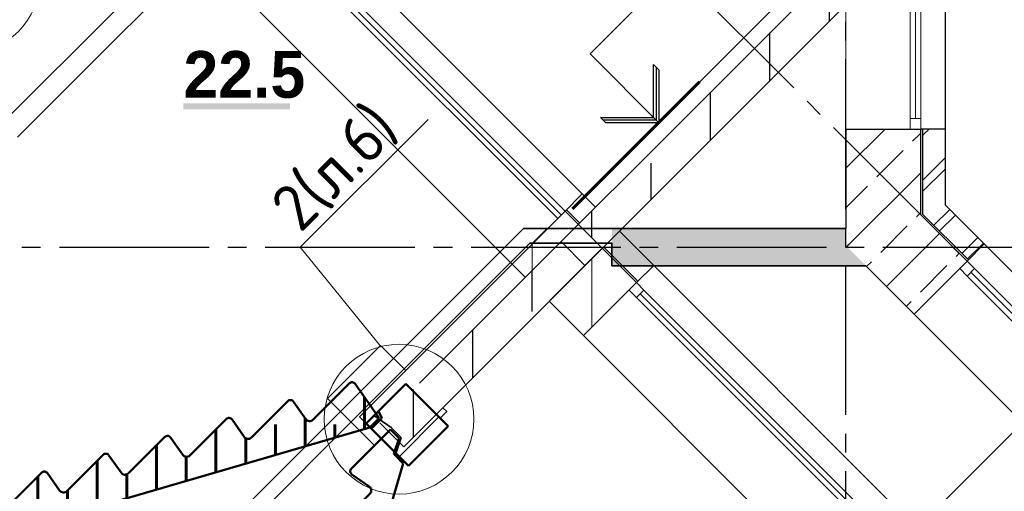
# Model space of a CAD drawing. Header units: millimetres. Extents: x 259029 to 2494469, y -731578 to -57567.
# Tile 177 of 252: x 470651 to 475912, y -592552 to -590033. Entities that reach past the tile are written whole.
import ezdxf
from ezdxf import colors
from ezdxf.entities.mleader import LeaderData, LeaderLine
from ezdxf.math import Vec2, Vec3

# ---------------------------------------------------------------- set-up
doc = ezdxf.new("R2010")
doc.units = ezdxf.units.MM
doc.linetypes.add('______2', pattern=[270, 200, -70])
for name, color, linetype in [('PDF _Геометрия', 7, 'Continuous'), ('PDF _Сплошная заливка', 7, 'Continuous'), ('PDF _Текст', 7, 'Continuous')]:
    doc.layers.add(name, color=color, linetype=linetype)
for name, color, linetype, lineweight in [('RAZMER', 100, 'Continuous', 15), ('Standard', 7, 'Continuous', 25), ('Выноски', 20, 'Continuous', 20), ('Общий01', 7, 'Continuous', 13), ('ПЛИТА', 152, 'Continuous', 35), ('Размеры кладочные', 3, 'Continuous', 20), ('РАЗРЕЗЫ', 10, 'Continuous', 60), ('Символы 0.20', 1, 'Continuous', 20), ('Стена', 7, 'Continuous', 50), ('Стена_ бетон несущ.', 253, 'Continuous', 70)]:
    doc.layers.add(name, color=color, linetype=linetype, lineweight=lineweight)
doc.styles.add('PDF Century Gothic Bold', font='GOTHICB.TTF')
doc.styles.add('ГОСТ', font='GOST_Common.ttf')
pattern_1 = [(45, (-212898.2, -221874), (-449.0128, 449.0128), []), (45, (-212449.2, -221874), (-449.0128, 449.0128), [793.75, -158.75, 0, -158.75])]

# ---------------------------------------------------------------- blocks, each defined once
blk = doc.blocks.new('лм165')
at = {"layer": 'Standard', "color": 1, "linetype": 'Continuous', "lineweight": 50, "transparency": 33554687}
for p, q in [((839912.8, -343911.3), (839985.2, -343699.1)), ((840013.8, -343687.8), (840254.9, -343820.4)), ((840290.8, -343806), (840327.5, -343699.3)), ((840356.2, -343687.8), (840597.2, -343820.4)), ((840633.1, -343806), (840669.9, -343699.3)), ((840698.6, -343687.8), (840939.6, -343820.4)), ((840975.5, -343806), (841012.2, -343699.3)), ((841041, -343687.8), (841282, -343820.4)), ((841317.9, -343806), (841354.6, -343699.3)), ((841383.3, -343687.8), (841624.4, -343820.4)), ((841660.3, -343806), (841697, -343699.3)), ((841725.7, -343687.8), (841966.8, -343820.4)), ((842002.7, -343806), (842039.4, -343699.3)), ((842068.1, -343687.8), (842309.2, -343820.4)), ((842345, -343806), (842381.8, -343699.3)), ((842410.5, -343687.8), (842651.5, -343820.4)), ((842687.4, -343806), (842724.1, -343699.3)), ((842752.9, -343687.8), (843011.9, -343830.3)), ((843011.9, -343830.3), (842980.5, -343887)), ((843011.9, -343830.3), (843011.9, -343830.3)), ((839974.1, -343945), (839912.8, -343911.3)), ((842891.6, -343883.4), (842857.1, -343945.7)), ((842980.5, -343887), (842891.6, -343883.4)), ((839974.1, -343945), (842857.1, -343945.7))]:
    blk.add_line(p, q, dxfattribs=at)
for centre, radius, start, end in [((840004.2, -343705.3), 20, 61.1892, 161.8669), ((840346.6, -343705.3), 20, 61.1892, 162.4991), ((840688.9, -343705.3), 20, 61.1892, 162.4991), ((841031.3, -343705.3), 20, 61.1892, 162.4991), ((841373.7, -343705.3), 20, 61.1892, 162.4991), ((841716.1, -343705.3), 20, 61.1892, 162.4991), ((842058.5, -343705.3), 20, 61.1892, 162.4991), ((842400.8, -343705.3), 20, 61.1892, 162.4991), ((842743.2, -343705.3), 20, 61.1892, 162.4991), ((840266.9, -343798.5), 25, 241.1892, 342.4991), ((840609.3, -343798.5), 25, 241.1892, 342.4991), ((840951.7, -343798.5), 25, 241.1892, 342.4991), ((841294.1, -343798.5), 25, 241.1892, 342.4991), ((841636.4, -343798.5), 25, 241.1892, 342.4991), ((841978.8, -343798.5), 25, 241.1892, 342.4991), ((842321.2, -343798.5), 25, 241.1892, 342.4991), ((842663.6, -343798.5), 25, 241.1892, 342.4991)]:
    blk.add_arc(centre, radius, start, end, dxfattribs=at)
blk = doc.blocks.new('отвестия')
at = {"layer": 'RAZMER', "color": 2, "lineweight": 30}
for points in [[(823687.4, -357614.9), (823687.4, -357424.9), (823946.4, -357424.9)], [(824087.4, -357666.9), (824087.4, -357924.9), (824037.4, -357924.9)], [(823737.4, -357924.9), (823687.4, -357924.9), (823687.4, -357844.9)], [(826523.7, -359429.9), (826523.7, -359074.9), (826923.7, -359074.9), (826923.7, -359264.9)], [(826923.7, -359544.9), (826923.7, -359574.9), (826873.7, -359574.9)], [(826573.7, -359574.9), (826563.9, -359574.9)]]:
    blk.add_lwpolyline(points, dxfattribs=at)
at = {"layer": 'RAZMER', "color": 2, "lineweight": 50}
for points in [[(823028.2, -357664.9), (823178.2, -357664.9), (823178.2, -357844.9), (823028.2, -357844.9), (823028.2, -357664.9)], [(823337.4, -357664.9), (823487.4, -357664.9), (823487.4, -357844.9), (823337.4, -357844.9), (823337.4, -357664.9)]]:
    blk.add_lwpolyline(points, dxfattribs=at)
blk = doc.blocks.new('11111')
at = {"layer": 'RAZMER', "color": 0}
blk.add_line((359876.7, -196583.4), (360176.7, -196583.4), dxfattribs=at)
blk.add_line((359876.7, -196583.4), (360176.7, -196583.4), dxfattribs=at)
at = {"layer": 'Standard', "color": 7, "linetype": 'Continuous', "lineweight": 35}
for p, q in [((360176.7, -196333.4), (359876.7, -196333.4)), ((359876.7, -196333.4), (359876.7, -196533.4)), ((360176.7, -196558.4), (360176.7, -196333.4)), ((359876.7, -196533.4), (359876.7, -196543)), ((360176.7, -196653.4), (360176.7, -196558.4))]:
    blk.add_line(p, q, dxfattribs=at)
at = {"layer": 'Standard', "color": 7, "linetype": 'Continuous', "lineweight": 50}
for p, q in [((359876.7, -196333.4), (360081.7, -196333.4)), ((359876.7, -196653.4), (359876.7, -196333.4)), ((360176.7, -196333.4), (359966.7, -196333.4)), ((360081.7, -196333.4), (360096.7, -196372.9)), ((360176.7, -196653.4), (360176.7, -196333.4)), ((360096.7, -196372.9), (360176.7, -196372.9)), ((359876.7, -196653.4), (360176.7, -196653.4)), ((360176.7, -196653.4), (359876.7, -196653.4)), ((359876.7, -196653.4), (360176.7, -196653.4))]:
    blk.add_line(p, q, dxfattribs=at)
at = {"layer": 'Standard', "color": 7, "linetype": '______2', "lineweight": 35}
for p, q in [((360096.7, -196443.4), (360116.7, -196333.4)), ((360096.7, -196518.4), (360096.7, -196443.4)), ((359876.7, -196543), (359876.7, -196653.4)), ((360176.7, -196558.4), (360096.7, -196518.4)), ((360176.7, -196653.4), (360176.7, -196573))]:
    blk.add_line(p, q, dxfattribs=at)
at = {"layer": 'Standard', "color": 7, "linetype": '______2', "lineweight": 50}
blk.add_line((359876.7, -196653.4), (360176.7, -196653.4), dxfattribs=at)
blk = doc.blocks.new('_None')
blk = doc.blocks.new('ааапп')
h = blk.add_hatch()
h.set_pattern_fill('ANSI35', color=256, scale=50)
h.set_pattern_definition([(45, (58143.9, -285875.4), (-224.5064, 224.5064), []), (45, (58368.4, -285875.4), (-224.5064, 224.5064), [396.875, -79.375, 0, -79.375])])
edge = h.paths.add_edge_path()
edge.add_line((613675.4, -577918.5), (611149, -576529.7))
edge.add_line((611149, -576529.7), (611148.8, -576458.5))
edge.add_line((611148.8, -576458.5), (611069.1, -576418.8))
edge.add_line((611069.1, -576418.8), (611069, -576354))
edge.add_line((611069, -576354), (611364.6, -576354))
edge.add_arc((611364.6, -576374), 20, -11.3099, 90, ccw=False)
edge.add_line((611384.2, -576377.9), (611365, -576489.1))
edge.add_arc((611389.5, -576494), 25, 168.6901, 270)
edge.add_line((611389.5, -576519), (611664.6, -576519))
edge.add_arc((611664.6, -576539), 20, -11.3099, 90, ccw=False)
edge.add_line((611684.2, -576542.9), (611665, -576654.1))
edge.add_arc((611689.5, -576659), 25, 168.6901, 270)
edge.add_line((611689.5, -576684), (611964.6, -576684))
edge.add_arc((611964.6, -576704), 20, -11.3099, 90, ccw=False)
edge.add_line((611984.2, -576707.9), (611965, -576819.1))
edge.add_arc((611989.5, -576824), 25, 168.6901, 270)
edge.add_line((611989.5, -576849), (612264.6, -576849))
edge.add_arc((612264.6, -576869), 20, -11.3099, 90, ccw=False)
edge.add_line((612284.2, -576872.9), (612265, -576984.1))
edge.add_arc((612289.5, -576989), 25, 168.6901, 270)
edge.add_line((612289.5, -577014), (612564.6, -577014))
edge.add_arc((612564.6, -577034), 20, -11.3099, 90, ccw=False)
edge.add_line((612584.2, -577037.9), (612565, -577149.1))
edge.add_arc((612589.5, -577154), 25, 168.6901, 270)
edge.add_line((612589.5, -577179), (612864.6, -577179))
edge.add_arc((612864.6, -577199), 20, -11.3099, 90, ccw=False)
edge.add_line((612884.2, -577202.9), (612865, -577314.1))
edge.add_arc((612889.5, -577319), 25, 168.6901, 270)
edge.add_line((612889.5, -577344), (613164.6, -577344))
edge.add_arc((613164.6, -577364), 20, -11.3099, 90, ccw=False)
edge.add_line((613184.2, -577367.9), (613165, -577479.1))
edge.add_arc((613189.5, -577484), 25, 168.6901, 270)
edge.add_line((613189.5, -577509), (613464.6, -577509))
edge.add_arc((613464.6, -577529), 20, -11.3099, 90, ccw=False)
edge.add_line((613484.2, -577532.9), (613465, -577644.1))
edge.add_arc((613489.5, -577649), 25, 168.6901, 270)
edge.add_line((613489.5, -577674), (613764.6, -577674))
edge.add_arc((613764.6, -577694), 20, -10.6777, 90, ccw=False)
edge.add_line((613784.2, -577697.7), (613745.4, -577918.5))
edge.add_line((613745.4, -577918.5), (613675.4, -577918.5))
at = {"layer": 'Стена_ бетон несущ.', "linetype": 'Continuous', "lineweight": 13}
h = blk.add_hatch(dxfattribs=at)
h.set_pattern_fill('ANSI35', color=9, scale=100, style=0)
h.set_pattern_definition(pattern_1)
h.paths.add_polyline_path([(614830, -577939), (615230, -577939), (615230, -577839), (614830, -577839)], flags=0)
at = {"layer": 'Стена_ бетон несущ.', "linetype": 'Continuous', "lineweight": 25}
h = blk.add_hatch(dxfattribs=at)
h.set_pattern_fill('ANSI35', scale=100, style=0)
h.set_pattern_definition(pattern_1)
h.paths.add_polyline_path([(613730, -578119), (615100.1, -578119), (615100.1, -577939), (613730, -577939)])
h = blk.add_hatch(dxfattribs=at)
h.set_pattern_fill('ANSI35', scale=100, style=0)
h.set_pattern_definition(pattern_1)
h.paths.add_polyline_path([(615230, -577939), (615230, -578119), (617130, -578119), (617130, -577939)])
at = {"layer": 'Стена_ бетон несущ.', "linetype": 'Continuous', "lineweight": 13}
h = blk.add_hatch(dxfattribs=at)
h.set_pattern_fill('ANSI35', color=9, scale=100, style=0)
h.set_pattern_definition(pattern_1)
h.paths.add_polyline_path([(615230, -578379), (615230, -578119), (614830, -578119), (614830, -578379)], flags=0)
at = {"color": 0}
blk.add_line((615267, -577858), (616225.3, -577858), dxfattribs=at)
at = {"layer": 'Standard', "color": 7, "linetype": 'Continuous', "lineweight": 13}
for p, q in [((615202, -577838), (615202, -575396.5)), ((615202, -577838), (615202, -575396.5)), ((615174, -575511.3), (615174, -577839)), ((615174, -575511.3), (615174, -577839)), ((615230, -577839), (615230, -575484.8)), ((615230, -577839), (615230, -575484.8)), ((615174, -578379), (615174, -578435)), ((615230, -578435), (615230, -578379)), ((615174, -578435), (615174, -581139)), ((615174, -578435), (615230, -578435)), ((615202, -581138), (615202, -578435)), ((615230, -581139), (615230, -578435))]:
    blk.add_line(p, q, dxfattribs=at)
at = {"layer": 'Standard', "color": 7, "linetype": 'Continuous', "lineweight": 25}
for p, q in [((615918.5, -577859), (615918.5, -577339)), ((615918.5, -577339), (617278.5, -577339)), ((615718.5, -577619), (615918.5, -577819)), ((615718.5, -577619), (615718.5, -577639)), ((615918.5, -577819), (616118.5, -577619)), ((616118.5, -577619), (616118.5, -577639)), ((615918.5, -577839), (615718.5, -577639)), ((615718.5, -577639), (615718.5, -577659)), ((615918.5, -577859), (615718.5, -577659)), ((616118.5, -577639), (615918.5, -577839)), ((616118.5, -577659), (615918.5, -577859)), ((616118.5, -577639), (616118.5, -577659)), ((615230, -578119), (615230, -577939))]:
    blk.add_line(p, q, dxfattribs=at)
at = {"layer": 'Общий01', "color": 7, "linetype": 'Continuous', "lineweight": 25}
for p, q in [((613675.4, -577839), (614830, -577839)), ((613730, -577839), (614830, -577839)), ((615360, -577859), (616980, -577859)), ((613730, -578119), (613730, -577939)), ((614030, -577939), (617130, -577939)), ((613730, -578119), (617130, -578119))]:
    blk.add_line(p, q, dxfattribs=at)
at = {"layer": 'ПЛИТА', "color": 0}
blk.add_line((613675.4, -577889), (613675.4, -577839), dxfattribs=at)
at = {"layer": 'Размеры кладочные'}
for points in [[(616454.3, -575380.4), (615231.4, -575380.4), (615205.8, -575270), (615157, -575470.3), (615129.5, -575380.4), (613440.5, -575380.4)], [(616454.3, -575491), (615231.4, -575491), (615205.8, -575380.7), (615157, -575580.9), (615129.5, -575491), (613440.5, -575491)]]:
    blk.add_lwpolyline(points, dxfattribs=at)
at = {"layer": 'Символы 0.20'}
for centre in [(613843.4, -574693.9), (613816.6, -577997.2)]:
    blk.add_circle(centre, 400, dxfattribs=at)
at = {"layer": 'Стена', "color": 34, "linetype": 'Continuous', "lineweight": 13}
for p, q in [((615360, -577839), (615360, -575491)), ((615360, -577839), (615360, -575491)), ((615360, -581139), (615360, -578379))]:
    blk.add_line(p, q, dxfattribs=at)
at = {"layer": 'Стена', "color": 34, "linetype": 'Continuous', "lineweight": 25}
for p, q in [((615230, -577839), (615360, -577839)), ((615240, -577939), (615240, -577839)), ((615360, -577939), (615360, -577839)), ((615240, -578379), (615240, -578119)), ((615360, -578379), (615360, -578119)), ((615360, -578379), (615230, -578379))]:
    blk.add_line(p, q, dxfattribs=at)
at = {"layer": 'Стена_ бетон несущ.', "color": 9, "linetype": 'Continuous', "lineweight": 13}
for p, q in [((614830, -575491), (614830, -577839)), ((614830, -575491), (614830, -577839)), ((614830, -578379), (614830, -581139))]:
    blk.add_line(p, q, dxfattribs=at)
at = {"layer": 'Стена_ бетон несущ.', "color": 9, "linetype": 'Continuous', "lineweight": 25}
for p, q in [((614830, -577839), (614830, -577939)), ((615230, -577839), (614830, -577839)), ((615230, -577939), (615230, -577839)), ((615230, -578119), (614830, -578119)), ((615230, -578119), (614830, -578119)), ((614830, -578119), (614830, -578379)), ((615230, -578119), (615230, -578379)), ((614830, -578379), (615230, -578379))]:
    blk.add_line(p, q, dxfattribs=at)
at = {"layer": 'Стена_ бетон несущ.', "color": 7, "linetype": 'Continuous', "lineweight": 25}
for p, q in [((615100.1, -577939), (615100.1, -578119)), ((615230, -578119), (615230, -577939))]:
    blk.add_line(p, q, dxfattribs=at)
at = {"layer": 'RAZMER', "color": 0}
blk.add_blockref('отвестия', (-212898.2, -218574), dxfattribs=at)
blk.add_blockref('отвестия', (-212898.2, -218574), dxfattribs=at)
at = {"layer": 'RAZMER', "color": 0, "xscale": -1, "rotation": 331.1892061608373}
blk.add_blockref('лм165', (1515427.7, -681347.6), dxfattribs=at)
at = {"layer": 'RAZMER', "color": 0, "rotation": 28.81079383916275}
blk.add_blockref('лм165', (-290613.1, -682997.6), dxfattribs=at)
at = {"layer": 'RAZMER', "xscale": -1}
blk.add_blockref('11111', (973852.1, -381555.6), dxfattribs=at)
at = {"layer": 'Символы 0.20'}
ml = blk.add_multileader_mtext('Standard', dxfattribs=at)
ml.set_content('4(л.6)', color=256, style='ГОСТ')
ml.set_leader_properties(color=256, linetype='ByLayer', lineweight=-1)
ml.set_arrow_properties(name='NONE')
ml.build(insert=Vec2(0, 0))
ml.multileader.update_dxf_attribs({"text_left_attachment_type": 6, "text_right_attachment_type": 6, "dogleg_length": 0.25, "arrow_head_size": 200, "scale": 100})
ctx = ml.context
ctx.base_point, ctx.scale, ctx.char_height, ctx.arrow_head_size, ctx.landing_gap_size, ctx.plane_origin = Vec3(611257.3, -571855.8), 100, 250, 200, 25, Vec3(612471.5, -574008.5)
ctx.left_attachment, ctx.right_attachment = 6, 6
notes = []
notes.append((ctx, [(0, (1, 1, 0), (611232.3, -571855.8), (1, 0), 25, [(0, [(611050.1, -572508.2)], 0, [])])]))
ctx.mtext.insert, ctx.mtext.width, ctx.mtext.defined_height, ctx.mtext.flow_direction = Vec3(611282.3, -571555.8), 1018.139, 759.8, 5
ml = blk.add_multileader_mtext('Standard', dxfattribs=at)
ml.set_content('Б1', color=256, style='ГОСТ')
ml.set_leader_properties(color=256, linetype='ByLayer', lineweight=-1)
ml.set_arrow_properties(name='NONE')
ml.build(insert=Vec2(0, 0))
ml.multileader.update_dxf_attribs({"text_left_attachment_type": 6, "text_right_attachment_type": 6, "dogleg_length": 0.25, "arrow_head_size": 200, "scale": 100})
ctx = ml.context
ctx.base_point, ctx.scale, ctx.char_height, ctx.arrow_head_size, ctx.landing_gap_size, ctx.plane_origin = Vec3(614100.2, -575393.5), 100, 250, 200, 25, Vec3(613307.5, -575622.1)
ctx.left_attachment, ctx.right_attachment = 6, 6
notes.append((ctx, [(0, (1, 1, 0), (614075.2, -575393.5), (1, 0), 25, [(1, [(613922.2, -574909), (613922.2, -574909)], 0, [])])]))
ctx.mtext.insert, ctx.mtext.defined_height, ctx.mtext.flow_direction = Vec3(614125.2, -575093.5), 1301.5, 5
ml = blk.add_multileader_mtext('Standard', dxfattribs=at)
ml.set_content('4(л.6)', color=256, style='ГОСТ')
ml.set_leader_properties(color=256, linetype='ByLayer', lineweight=-1)
ml.set_arrow_properties(name='NONE')
ml.build(insert=Vec2(0, 0))
ml.multileader.update_dxf_attribs({"text_left_attachment_type": 6, "text_right_attachment_type": 6, "dogleg_length": 0.25, "arrow_head_size": 200, "scale": 100})
ctx = ml.context
ctx.base_point, ctx.scale, ctx.char_height, ctx.arrow_head_size, ctx.landing_gap_size, ctx.plane_origin = Vec3(611257.3, -575385.8), 100, 250, 200, 25, Vec3(612471.5, -577538.5)
ctx.left_attachment, ctx.right_attachment = 6, 6
notes.append((ctx, [(0, (1, 1, 0), (611232.3, -575385.8), (1, 0), 25, [(0, [(611050.1, -576038.2)], 0, [])])]))
ctx.mtext.insert, ctx.mtext.width, ctx.mtext.defined_height, ctx.mtext.flow_direction = Vec3(611282.3, -575085.8), 1018.139, 759.8, 5
ml = blk.add_multileader_mtext('Standard', dxfattribs=at)
ml.set_content('ЛМ', color=256, style='ГОСТ')
ml.set_leader_properties(color=256, linetype='ByLayer', lineweight=-1)
ml.set_arrow_properties(name='NONE')
ml.build(insert=Vec2(0, 0))
ml.multileader.update_dxf_attribs({"text_left_attachment_type": 6, "text_right_attachment_type": 6, "dogleg_length": 0.25, "arrow_head_size": 200, "scale": 100})
ctx = ml.context
ctx.base_point, ctx.scale, ctx.char_height, ctx.arrow_head_size, ctx.landing_gap_size, ctx.plane_origin = Vec3(612707.9, -576231.8), 100, 250, 200, 25, Vec3(611845.3, -576212.5)
ctx.left_attachment, ctx.right_attachment = 6, 6
notes.append((ctx, [(0, (1, 1, 0), (612682.9, -576231.8), (1, 0), 25, [(2, [(612460.1, -575499.4), (612460.1, -575499.4), (611984.2, -576707.9)], 0, [])])]))
ctx.mtext.insert, ctx.mtext.defined_height, ctx.mtext.flow_direction = Vec3(612732.9, -575931.8), 1301.5, 5
ml = blk.add_multileader_mtext('Standard', dxfattribs=at)
ml.set_content('2(л.6)', color=256, style='ГОСТ')
ml.set_leader_properties(color=256, linetype='ByLayer', lineweight=-1)
ml.set_arrow_properties(name='NONE')
ml.build(insert=Vec2(0, 0))
ml.multileader.update_dxf_attribs({"text_left_attachment_type": 6, "text_right_attachment_type": 6, "dogleg_length": 0.25, "arrow_head_size": 200, "scale": 100})
ctx = ml.context
ctx.base_point, ctx.scale, ctx.char_height, ctx.arrow_head_size, ctx.landing_gap_size, ctx.plane_origin = Vec3(614118.4, -576974.3), 100, 250, 200, 25, Vec3(615332.5, -579108.8)
ctx.left_attachment, ctx.right_attachment = 6, 6
notes.append((ctx, [(0, (1, 1, 0), (614093.4, -576974.3), (1, 0), 25, [(0, [(614021.6, -577653.7)], 0, [])])]))
ctx.mtext.insert, ctx.mtext.width, ctx.mtext.flow_direction = Vec3(614143.4, -576674.3), 792.21, 5
ml = blk.add_multileader_mtext('Standard', dxfattribs=at)
ml.set_content('Б1', color=256, style='ГОСТ')
ml.set_leader_properties(color=256, linetype='ByLayer', lineweight=-1)
ml.set_arrow_properties(name='NONE')
ml.build(insert=Vec2(0, 0))
ml.multileader.update_dxf_attribs({"text_left_attachment_type": 6, "text_right_attachment_type": 6, "dogleg_length": 0.25, "arrow_head_size": 200, "scale": 100})
ctx = ml.context
ctx.base_point, ctx.scale, ctx.char_height, ctx.arrow_head_size, ctx.landing_gap_size, ctx.plane_origin = Vec3(614100.2, -578693.5), 100, 250, 200, 25, Vec3(613307.5, -578922.1)
ctx.left_attachment, ctx.right_attachment = 6, 6
notes.append((ctx, [(0, (1, 1, 0), (614075.2, -578693.5), (1, 0), 25, [(1, [(613922.2, -578209), (613922.2, -578209)], 0, [])])]))
ctx.mtext.insert, ctx.mtext.defined_height, ctx.mtext.flow_direction = Vec3(614125.2, -578393.5), 1301.5, 5
ml = blk.add_multileader_mtext('Standard', dxfattribs=at)
ml.set_content('2(л.6)', color=256, style='ГОСТ')
ml.set_leader_properties(color=256, linetype='ByLayer', lineweight=-1)
ml.set_arrow_properties(name='NONE')
ml.build(insert=Vec2(0, 0))
ml.multileader.update_dxf_attribs({"text_left_attachment_type": 6, "text_right_attachment_type": 6, "dogleg_length": 0.25, "arrow_head_size": 200, "scale": 100})
ctx = ml.context
ctx.base_point, ctx.scale, ctx.char_height, ctx.arrow_head_size, ctx.landing_gap_size, ctx.plane_origin = Vec3(614087, -580264.1), 100, 250, 200, 25, Vec3(615301.2, -582398.5)
ctx.left_attachment, ctx.right_attachment = 6, 6
notes.append((ctx, [(0, (1, 1, 0), (614062, -580264.1), (1, 0), 25, [(0, [(613990.2, -580943.4)], 0, [])])]))
ctx.mtext.insert, ctx.mtext.width, ctx.mtext.flow_direction = Vec3(614112, -579964.1), 792.21, 5
ml = blk.add_multileader_mtext('Standard', dxfattribs=at)
ml.set_content('4(л.6)', color=256, style='ГОСТ')
ml.set_leader_properties(color=256, linetype='ByLayer', lineweight=-1)
ml.set_arrow_properties(name='NONE')
ml.build(insert=Vec2(0, 0))
ml.multileader.update_dxf_attribs({"text_left_attachment_type": 6, "text_right_attachment_type": 6, "dogleg_length": 0.25, "arrow_head_size": 200, "scale": 100})
ctx = ml.context
ctx.base_point, ctx.scale, ctx.char_height, ctx.arrow_head_size, ctx.landing_gap_size, ctx.plane_origin = Vec3(611257.3, -581853.8), 100, 250, 200, 25, Vec3(612471.5, -584006.4)
ctx.left_attachment, ctx.right_attachment = 6, 6
notes.append((ctx, [(0, (1, 1, 0), (611232.3, -581853.8), (1, 0), 25, [(0, [(611050.1, -582506.1)], 0, [])])]))
ctx.mtext.insert, ctx.mtext.width, ctx.mtext.defined_height, ctx.mtext.flow_direction = Vec3(611282.3, -581553.8), 1018.139, 759.8, 5
for ctx, leaders in notes:
    for number, flags, end, landing, length, lines in leaders:
        leader = LeaderData()
        leader.index, (leader.has_last_leader_line, leader.has_dogleg_vector, leader.attachment_direction) = number, flags
        leader.last_leader_point, leader.dogleg_vector, leader.dogleg_length = Vec3(end), Vec3(landing), length
        for number, points, colour, breaks in lines:
            line = LeaderLine()
            line.index, line.vertices, line.color, line.breaks = number, Vec3.list(points), colors.encode_raw_color(colour), breaks
            leader.lines.append(line)
        ctx.leaders.append(leader)

msp = doc.modelspace()

# ---------------------------------------------------------------- hatches: boundary and pattern name
at = {"layer": 'PDF _Сплошная заливка', "true_color": 0xf1f1f1, "transparency": 33554559}
msp.add_hatch(color=7, dxfattribs=at).paths.add_polyline_path([(475065.7, -591147.5), (473815.7, -591147.5), (473815.7, -591347.5), (475172.3, -591347.5), (475065.7, -591241)])

# ---------------------------------------------------------------- linework, layer by layer
at = {"layer": 'PDF _Геометрия', "lineweight": 25}
for points in [[(475595.7, -581767.5), (475595.7, -591021.4)], [(474221.9, -589831.5), (474787.6, -590397.2)], [(475065.7, -590144.4), (475065.7, -590044.4)], [(475065.7, -591044.4), (475065.7, -590244.4)], [(474858.3, -590467.9), (474929, -590538.6)], [(474999.7, -590609.3), (475565.4, -591175)], [(475595.7, -590617.3), (475465.7, -590617.3)], [(475475.7, -590617.3), (475475.7, -591071.2)], [(475482.7, -590644.4), (475509.8, -590617.3)], [(475475.7, -590651.3), (475482.7, -590644.4)], [(475475.7, -590891.3), (475595.7, -590771.3)], [(479503.5, -592426), (477827.6, -590750.1), (476576, -592001.7), (475595.7, -591021.4)], [(475475.7, -590951.3), (475595.7, -590831.3)], [(475535.8, -591131.2), (475620.7, -591046.4)], [(475475.7, -591071.2), (475720.4, -591315.8)], [(475565.8, -591161.2), (475650.7, -591076.4)], [(475065.7, -591244.4), (475065.7, -591144.4)], [(475685.8, -591281.2), (475722.7, -591244.4), (475770.7, -591196.4)], [(470662.7, -591247.5), (470762.7, -591247.5)], [(470862.7, -591247.5), (471662.7, -591247.5)], [(471762.7, -591247.5), (471862.7, -591247.5)], [(471962.7, -591247.5), (472762.7, -591247.5)], [(472862.7, -591247.5), (472962.7, -591247.5)], [(473062.7, -591247.5), (473862.7, -591247.5)], [(473962.7, -591247.5), (474062.7, -591247.5)], [(474162.7, -591247.5), (474962.7, -591247.5)], [(475062.7, -591247.5), (475162.7, -591247.5)], [(475262.7, -591247.5), (476062.7, -591247.5)], [(475636.1, -591245.7), (475706.8, -591316.4)], [(475805.2, -591231), (475713.3, -591322.9)], [(475715.8, -591311.2), (475782.7, -591244.4), (475800.7, -591226.4)], [(475065.7, -592144.4), (475065.7, -591344.4)], [(475777.5, -591387.1), (476343.2, -591952.8)], [(475065.7, -592344.4), (475065.7, -592244.4)], [(475065.7, -593244.4), (475065.7, -592444.4)]]:
    msp.add_lwpolyline(points, dxfattribs=at)
at = {"layer": 'PDF _Геометрия', "lineweight": 13}
for points in [[(475065.7, -588417.4), (475065.7, -590617.3)], [(475409.7, -588473.3), (475409.7, -590561.3)], [(475465.7, -588473.3), (475465.7, -590561.3)], [(475437.7, -589902.6), (475437.7, -590561.3)], [(475752.9, -591362.6), (476423.2, -592032.9)], [(475713.3, -591402.2), (476383.6, -592072.5)], [(475733.1, -591382.4), (476048.4, -591697.7)], [(475430.4, -591605.8), (476180, -592355.3)], [(472778.8, -595417), (476010.3, -592185.6)]]:
    msp.add_lwpolyline(points, dxfattribs=at)
for points in [[(475409.7, -590617.3), (475409.7, -590561.3), (475465.7, -590561.3), (475465.7, -590617.3)], [(475673.7, -591362.6), (475713.3, -591402.2), (475752.9, -591362.6), (475713.3, -591323)]]:
    msp.add_lwpolyline(points, close=True, dxfattribs=at)
at = {"layer": 'PDF _Геометрия', "color": 9, "lineweight": 25, "true_color": 0xc8c8a0}
for points in [[(475065.7, -590826.1), (475274.6, -590617.3)], [(475065.7, -590617.3), (475409.7, -590617.3), (475465.7, -590617.3)], [(475065.7, -590617.3), (475065.7, -591147.6)], [(475465.7, -591075.4), (475465.7, -590617.3)], [(475421.8, -590682.2), (475465.7, -590638.3)], [(475230.9, -590873.1), (475372.3, -590731.7)], [(475070.4, -591245.7), (475081.8, -591234.3), (475465.7, -590850.4)], [(475065.7, -591038.3), (475181.4, -590922.6)], [(475443.1, -591085.2), (475443.9, -591084.3), (475465.7, -591062.5)], [(475713.3, -591323), (475465.7, -591075.4)], [(475252.1, -591276.1), (475393.6, -591134.7)], [(475282.6, -591457.8), (475565.4, -591175)], [(475655.2, -591297.3), (475671.5, -591281)], [(475172.2, -591347.6), (475430.4, -591605.8)], [(475176.5, -591351.8), (475202.6, -591325.6)], [(475713.3, -591323), (475673.7, -591362.6), (475430.4, -591605.8)], [(475464.3, -591488.3), (475605.7, -591346.8)], [(475388.6, -591563.9), (475414.8, -591537.8)]]:
    msp.add_lwpolyline(points, dxfattribs=at)
at = {"layer": 'PDF _Геометрия', "lineweight": 35}
for points in [[(470431.2, -593182.6), (470487.8, -593126.1), (470926.2, -593564.5), (473343.1, -591147.6), (473815.7, -591147.6), (475065.7, -591147.6)], [(473391.6, -591227.5), (473471.6, -591147.5)], [(471053.5, -593691.8), (470982.8, -593621), (473376.2, -591227.6), (473815.7, -591227.6), (473815.7, -591347.6), (475172.2, -591347.6)]]:
    msp.add_lwpolyline(points, dxfattribs=at)
at = {"layer": 'PDF _Сплошная заливка', "lineweight": 25, "transparency": 33554559}
msp.add_solid([(471526, -590511.2), (472094.5, -590511.2), (471526, -590479.8), (472094.5, -590479.8)], dxfattribs=at)
at = {"layer": 'PDF _Сплошная заливка', "color": 7, "lineweight": 35, "true_color": 0xf1f1f1, "transparency": 33554559}
msp.add_solid([(477862.9, -591181.5), (470678.7, -598365.7), (477990.2, -591308.7), (470806, -598492.9)], dxfattribs=at)

# ---------------------------------------------------------------- texts
at = {"layer": 'PDF _Текст', "insert": (471526, -590453.9), "char_height": 250, "attachment_point": 7, "style": 'PDF Century Gothic Bold'}
msp.add_mtext('22.5', dxfattribs=at)

# ---------------------------------------------------------------- next in the draw order: block references
at = {"layer": 'РАЗРЕЗЫ', "color": 2, "lineweight": -2, "rotation": 45.00000000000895}
msp.add_blockref('ааапп', (-370061.8, -617495.3), dxfattribs=at)

# ---------------------------------------------------------------- next in the draw order: texts
at = {"layer": 'Выноски'}
note = msp.add_mtext_static_columns([''] * 2, width=19641.405, gutter_width=8167.2, height=0, dxfattribs=dict(at, insert=(385740.7, -548768.3), char_height=250, attachment_point=1, style='ГОСТ'))
for column, words in zip([note] + note.columns.linked_columns, ['\\pi10527.89954; \\P\\pi570.45,l346.2,t2000;1.^IОбщие указания см. лист 1. {\\H1.46663x; }\\P2.^IМонтажные узлы 1;2;3;4;6;7;8 см. лист{\\C0; 7.\\H1.45562x; \\H0.68699x;\\P}3.^IСварку производить согласно СП70.1330.2011 электродами Э42 ГОСТ 9467-75*.{\\H1.45929x; }\\P4.^IВсе металлические конструкции окрасить эмалью ПФ-1189 по ГОСТ 6465-79 в два слоя. Эмаль наносить на {\\H1.45807x; }\\P\\pi0,t346.2;грунтовку ГФ-021 по ГОСТ 25129-82 (первый слой - на заводе-изготовителе, второй слой - на монтаже).{\\H1.65848x; }\\P\\pi570.45,t2000;5.^IОгнезащиту металлических косоуров см.л. 9.{\\H1.19167x; }\\P6.^IДлину швов принимать по длине сопряжения свариваемых элементов. все катеты сварных швов принимать {\\H1.54728x; }\\P\\pi0,t346.2;высотой 6 мм, кроме оговоренных.{\\H1.42874x; }\\P\\pi570.45,t2000;7.^IМонтаж стальных конструкций производить в соответствии с указаниями СП 70.1333.0.2012"Несущие и {\\H1.46825x; }\\P\\pi0,t346.2;ограждающие конструкции".{\\H1.45508x; }\\P\\pi570.45,t2000;8.^IЖелезобетонные изделия монтировать на цем-песчаном растворе М100 толщ. 10мм.{\\H1.46099x; }\\P{\\C0;9.^IНа разрезах 1-1;2-2 отметки чистого пола.\\H1.45599x; \\H0.68682x;\\P\\pi10570.70257,l0,tz;\\H1.82587x; \\H0.54768x;\\P\\H1.55804x; \\H0.64183x;\\P\\H1.64732x; \\H0.60705x;\\P\\pi812.5,l41.6675;\\H1.23836x; \\H0.80752x;\\P}', '']):
    column.text = words

# ---------------------------------------------------------------- next in the draw order: leaders
at = {"layer": 'Символы 0.20'}
ml = msp.add_multileader_mtext('Standard', dxfattribs=at)
ml.set_content('4(л.6)', color=256, style='ГОСТ')
ml.set_leader_properties(color=256, linetype='ByLayer', lineweight=-1)
ml.set_arrow_properties(name='NONE')
ml.build(insert=Vec2(0, 0))
ml.multileader.update_dxf_attribs({"text_left_attachment_type": 6, "text_right_attachment_type": 6, "dogleg_length": 0.25, "arrow_head_size": 200, "scale": 100})
ctx = ml.context
ctx.base_point, ctx.scale, ctx.char_height, ctx.arrow_head_size, ctx.landing_gap_size, ctx.plane_origin = Vec3(370171.2, -590413.2), 100, 250, 200, 25, Vec3(372662.2, -592697.3)
ctx.left_attachment, ctx.right_attachment = 6, 6
notes = []
notes.append((ctx, [(1, (1, 1, 0), (371021.2, -590413.2), (-1, 0), 25, [(0, [(371179, -591187.1)], 0, [])])]))
ctx.mtext.insert, ctx.mtext.width, ctx.mtext.defined_height, ctx.mtext.flow_direction = Vec3(370196.2, -590113.2), 1094.387, 742.8, 5
for ctx, leaders in notes:
    for number, flags, end, landing, length, lines in leaders:
        leader = LeaderData()
        leader.index, (leader.has_last_leader_line, leader.has_dogleg_vector, leader.attachment_direction) = number, flags
        leader.last_leader_point, leader.dogleg_vector, leader.dogleg_length = Vec3(end), Vec3(landing), length
        for number, points, colour, breaks in lines:
            line = LeaderLine()
            line.index, line.vertices, line.color, line.breaks = number, Vec3.list(points), colors.encode_raw_color(colour), breaks
            leader.lines.append(line)
        ctx.leaders.append(leader)

doc.saveas('drawing.dxf')
